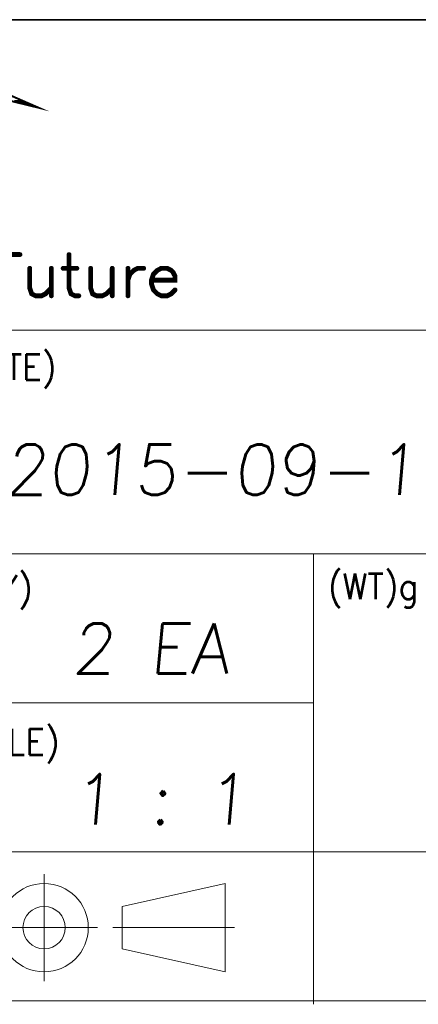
# Model space of a CAD drawing. Header units: millimetres. Extents: x 4497 to 13960, y 12291 to 16372.
# Tile 122 of 217: x 5446 to 5464, y 14594 to 14638. Entities that reach past the tile are written whole.
import ezdxf
from ezdxf.enums import TextEntityAlignment as Align

# ---------------------------------------------------------------- set-up
doc = ezdxf.new("R2010")
doc.units = ezdxf.units.MM
doc.header["$LTSCALE"] = 0.8
doc.layers.get('0').update_dxf_attribs({"linetype": 'CONTINUOUS', "lineweight": 0})
doc.layers.add('2', color=3, linetype='CONTINUOUS', lineweight=0)
doc.styles.get("Standard").update_dxf_attribs({"font": 'romans.shx', "width": 0.8, "oblique": 5, "bigfont": 'whgtxt.shx'})

# ---------------------------------------------------------------- blocks, each defined once
blk = doc.blocks.new('SMOOTH_0$064516')
at = {"const_width": 0.0323}
blk.add_lwpolyline([(-0.016, 0, 1), (0.016, 0, 1)], format="xyb", close=True, dxfattribs=at)
blk = doc.blocks.new('SMOOTH_0$0254')
at = {"const_width": 0.0127}
blk.add_lwpolyline([(-0.00635, 0, 1), (0.00635, 0, 1)], format="xyb", close=True, dxfattribs=at)
blk = doc.blocks.new('logo')
at = {"color": 7}
for points, const_width in [([(-3400.87, 5340.53), (-3395.17, 5338.04), (-3404.93, 5340.42)], 0.338), ([(-3398.28, 5339.29), (-3399.54, 5339.29)], 0.338), ([(-3398.95, 5339.12), (-3397.77, 5339.12)], 0.338), ([(-3398.44, 5338.95), (-3397.43, 5338.95)], 0.338), ([(-3397.6, 5338.78), (-3397.09, 5338.78)], 0.338), ([(-3403.11, 5311.97), (-3398.57, 5311.97)], 0.859), ([(-3389.85, 5311.97), (-3389.85, 5306.03), (-3389.5, 5304.99), (-3388.8, 5304.64), (-3388.11, 5304.64)], 0.859), ([(-3396.83, 5309.53), (-3396.83, 5306.03), (-3396.48, 5304.99), (-3395.78, 5304.64), (-3394.73, 5304.64), (-3394.04, 5304.99), (-3392.99, 5306.03)], 0.859), ([(-3392.99, 5309.53), (-3392.99, 5304.64)], 0.859), ([(-3390.9, 5309.53), (-3388.46, 5309.53)], 0.859), ([(-3386.01, 5309.53), (-3386.01, 5306.03), (-3385.67, 5304.99), (-3384.96, 5304.64), (-3383.92, 5304.64), (-3383.22, 5304.99), (-3382.17, 5306.03)], 0.859), ([(-3382.17, 5309.53), (-3382.17, 5304.64)], 0.859), ([(-3379.38, 5307.43), (-3379.04, 5308.48), (-3378.34, 5309.17), (-3377.64, 5309.53), (-3376.59, 5309.53)], 0.859), ([(-3379.38, 5309.53), (-3379.38, 5304.64)], 0.859), ([(-3375.2, 5307.43), (-3371.01, 5307.43), (-3371.01, 5308.13), (-3371.36, 5308.82), (-3371.71, 5309.17), (-3372.41, 5309.53), (-3373.46, 5309.53), (-3374.15, 5309.17), (-3374.85, 5308.48), (-3375.2, 5307.43), (-3375.2, 5306.74), (-3374.85, 5305.69), (-3374.15, 5304.99), (-3373.46, 5304.64), (-3372.41, 5304.64), (-3371.71, 5304.99), (-3371.01, 5305.69)], 0.859)]:
    blk.add_lwpolyline(points, dxfattribs=dict(at, const_width=const_width))
at = {"color": 7, "const_width": 0.338}
blk.add_lwpolyline([(-3395.28, 5338.08), (-3404.92, 5340.43), (-3400.67, 5340.43), (-3395.28, 5338.08)], close=True, dxfattribs=at)
at = {"color": 7, "xscale": 13.31, "yscale": 13.31, "zscale": 13.31}
for name, p in [('SMOOTH_0$0254', (-3398.44, 5338.95)), ('SMOOTH_0$0254', (-3398.28, 5339.29)), ('SMOOTH_0$0254', (-3397.77, 5339.12)), ('SMOOTH_0$0254', (-3397.43, 5338.95)), ('SMOOTH_0$0254', (-3397.6, 5338.78)), ('SMOOTH_0$0254', (-3397.09, 5338.78)), ('SMOOTH_0$0254', (-3395.28, 5338.08)), ('SMOOTH_0$0254', (-3395.28, 5338.08)), ('SMOOTH_0$0254', (-3395.17, 5338.04)), ('SMOOTH_0$064516', (-3398.57, 5311.97)), ('SMOOTH_0$064516', (-3389.85, 5311.97)), ('SMOOTH_0$064516', (-3396.83, 5309.53)), ('SMOOTH_0$064516', (-3392.99, 5309.53)), ('SMOOTH_0$064516', (-3390.9, 5309.53)), ('SMOOTH_0$064516', (-3388.46, 5309.53)), ('SMOOTH_0$064516', (-3386.01, 5309.53)), ('SMOOTH_0$064516', (-3382.17, 5309.53)), ('SMOOTH_0$064516', (-3379.38, 5309.53)), ('SMOOTH_0$064516', (-3378.34, 5309.17)), ('SMOOTH_0$064516', (-3377.64, 5309.53)), ('SMOOTH_0$064516', (-3376.59, 5309.53)), ('SMOOTH_0$064516', (-3374.15, 5309.17)), ('SMOOTH_0$064516', (-3373.46, 5309.53)), ('SMOOTH_0$064516', (-3372.41, 5309.53)), ('SMOOTH_0$064516', (-3371.71, 5309.17)), ('SMOOTH_0$064516', (-3379.38, 5307.43)), ('SMOOTH_0$064516', (-3379.04, 5308.48)), ('SMOOTH_0$064516', (-3375.2, 5307.43)), ('SMOOTH_0$064516', (-3375.2, 5307.43)), ('SMOOTH_0$064516', (-3374.85, 5308.48)), ('SMOOTH_0$064516', (-3371.36, 5308.82)), ('SMOOTH_0$064516', (-3371.01, 5308.13)), ('SMOOTH_0$064516', (-3371.01, 5307.43)), ('SMOOTH_0$064516', (-3396.83, 5306.03)), ('SMOOTH_0$064516', (-3392.99, 5306.03)), ('SMOOTH_0$064516', (-3389.85, 5306.03)), ('SMOOTH_0$064516', (-3386.01, 5306.03)), ('SMOOTH_0$064516', (-3382.17, 5306.03)), ('SMOOTH_0$064516', (-3375.2, 5306.74)), ('SMOOTH_0$064516', (-3374.85, 5305.69)), ('SMOOTH_0$064516', (-3371.01, 5305.69)), ('SMOOTH_0$064516', (-3396.48, 5304.99)), ('SMOOTH_0$064516', (-3395.78, 5304.64)), ('SMOOTH_0$064516', (-3394.73, 5304.64)), ('SMOOTH_0$064516', (-3394.04, 5304.99)), ('SMOOTH_0$064516', (-3392.99, 5304.64)), ('SMOOTH_0$064516', (-3389.5, 5304.99)), ('SMOOTH_0$064516', (-3388.8, 5304.64)), ('SMOOTH_0$064516', (-3388.11, 5304.64)), ('SMOOTH_0$064516', (-3385.67, 5304.99)), ('SMOOTH_0$064516', (-3384.96, 5304.64)), ('SMOOTH_0$064516', (-3383.92, 5304.64)), ('SMOOTH_0$064516', (-3383.22, 5304.99)), ('SMOOTH_0$064516', (-3382.17, 5304.64)), ('SMOOTH_0$064516', (-3379.38, 5304.64)), ('SMOOTH_0$064516', (-3374.15, 5304.99)), ('SMOOTH_0$064516', (-3373.46, 5304.64)), ('SMOOTH_0$064516', (-3372.41, 5304.64)), ('SMOOTH_0$064516', (-3371.71, 5304.99))]:
    blk.add_blockref(name, p, dxfattribs=at)

msp = doc.modelspace()

# ---------------------------------------------------------------- linework, layer by layer
at = {"color": 7, "linetype": 'Continuous', "lineweight": 35}
msp.add_line((5397.369, 14637.566), (5472.828, 14637.566), dxfattribs=at)
at = {"color": 7, "linetype": 'Continuous'}
for p, q in [((5397.369, 14623.895), (5472.828, 14623.895)), ((5397.369, 14614.053), (5472.828, 14614.053)), ((5459.237, 14594.212), (5459.237, 14614.053)), ((5397.369, 14607.491), (5459.237, 14607.491)), ((5397.369, 14600.93), (5472.828, 14600.93)), ((5447.375, 14595.232), (5447.375, 14599.943)), ((5450.808, 14598.521), (5455.347, 14599.533)), ((5455.347, 14595.642), (5455.347, 14599.533)), ((5455.347, 14595.642), (5455.347, 14599.533)), ((5450.808, 14596.654), (5450.808, 14598.521)), ((5445.02, 14597.588), (5449.731, 14597.588)), ((5450.398, 14597.588), (5455.757, 14597.588)), ((5450.808, 14596.654), (5455.347, 14595.642)), ((5397.369, 14594.368), (5472.828, 14594.368))]:
    msp.add_line(p, q, dxfattribs=at)
for radius in [1.945, 0.933]:
    msp.add_circle((5447.375, 14597.588), radius, dxfattribs=at)

# ---------------------------------------------------------------- block references
at = {"color": 3, "linetype": 'Continuous', "xscale": 0.2477402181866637, "yscale": 0.2477402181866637, "zscale": 0.2477402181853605}
msp.add_blockref('logo', (6288.273, 13311.235), dxfattribs=at)

# ---------------------------------------------------------------- texts
at = {"color": 7, "linetype": 'Continuous', "width": 0.933333}
for s, p in [('(DATE)', (5443.257, 14622.844)), ("(QT'Y)", (5442.575, 14613.114)), ('(WT)g', (5459.87, 14613.186)), ('(SCALE)', (5442.439, 14606.342))]:
    msp.add_text(s, height=1.1408, dxfattribs=at).set_placement(p, align=Align.TOP_LEFT)
at = {"layer": '2', "oblique": 5}
for s, p in [('2015-09-17', (5445.645, 14616.646)), ('2 EA', (5448.588, 14608.771)), ('1 : 1', (5448.588, 14602.13))]:
    msp.add_text(s, height=2.2157, dxfattribs=at).set_placement(p)

doc.saveas('drawing.dxf')
